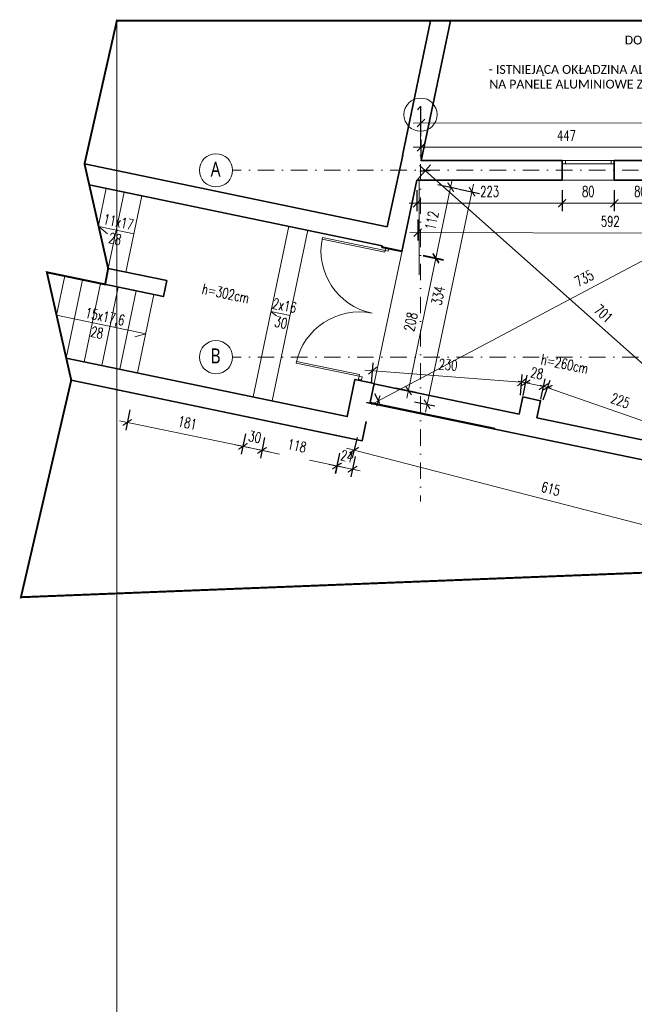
# Model space of a CAD drawing. Header units: inches. Extents: x 0 to 111471, y -105323 to 11070.
# Tile 202 of 256: x 42217 to 43162, y -26053 to -24539. Entities that reach past the tile are written whole.
import ezdxf
from ezdxf.enums import TextEntityAlignment as Align

# ---------------------------------------------------------------- set-up
doc = ezdxf.new("R2010")
doc.units = ezdxf.units.IN
doc.header["$MEASUREMENT"] = 0
doc.linetypes.add('DASHDOTX2', pattern=[50.8, 25.4, -12.7, 0, -12.7])
doc.linetypes.add('DASHED', pattern=[19.05, 12.7, -6.35])
for name, color, linetype, lineweight in [('888 drzwi i okna', 4, 'Continuous', 0), ('888 elementy do usunięcia', 6, 'Continuous', 35), ('888 hatch antracyt szary', 251, 'Continuous', 0), ('888 opisy', 3, 'Continuous', 0), ('888 osie', 5, 'DASHDOTX2', 13), ('888 projektowane elementy', 6, 'Continuous', 13), ('888 sciany istniejące', 2, 'Continuous', 35), ('888 widok', 8, 'Continuous', 0), ('888 wymiary projektowane', 1, 'Continuous', 0), ('Wymiary', 85, 'Continuous', 18)]:
    doc.layers.add(name, color=color, linetype=linetype, lineweight=lineweight)
doc.styles.get("Standard").update_dxf_attribs({"font": 'arial.ttf'})
doc.styles.add('TS 100_ILIARD OSIE', font='trebuc.ttf', dxfattribs={"width": 0.8, "height": 23})
doc.styles.add('TS 100_opisy', font='romans.shx', dxfattribs={"width": 0.7, "height": 16})
doc.styles.add('TS 100_wymiary', font='romans.shx', dxfattribs={"width": 0.7, "height": 16})
doc.dimstyles.new('Dim Style 100', dxfattribs={"dimtxt": 16, "dimasz": 12, "dimexe": 12, "dimexo": 2, "dimgap": 10, "dimtad": 1, "dimdec": 0, "dimzin": 9, "dimtxsty": 'TS 100_wymiary', "dimblk": 'ARCHTICK', "dimcen": 2.5, "dimdle": 12, "dimclrd": 256, "dimclrt": 2, "dimadec": 0, "dimazin": 2, "dimtfac": 1, "dimtdec": 0, "dimtix": 1, "dimtmove": 2, "dimatfit": 3, "dimfxl": 0, "dimlwd": -1, "dimarcsym": 0})

# ---------------------------------------------------------------- blocks, each defined once
blk = doc.blocks.new('_ArchTick')
at = {"layer": 'Wymiary', "color": 0, "const_width": 0.15}
blk.add_lwpolyline([(-0.5, -0.5), (0.5, 0.5)], dxfattribs=at)
blk = doc.blocks.new('*D617')
at = {"layer": '888 wymiary projektowane', "color": 0, "lineweight": -2}
for p, q in [((42829.4, -24784.3), (42848.7, -24762.5)), ((43353.3, -25250), (43372.7, -25228.2))]:
    blk.add_line(p, q, dxfattribs=at)
at = {"layer": '888 wymiary projektowane'}
blk.add_line((42831.8, -24763.5), (43373.7, -25245.1), dxfattribs=at)
at = {"layer": 'Defpoints', "color": 0}
for p in [(42828, -24785.8), (43364.7, -25237.2), (43352, -25251.5)]:
    blk.add_point(p, dxfattribs=at)
at = {"layer": '888 wymiary projektowane', "linetype": 'ByBlock', "xscale": 12, "yscale": 12, "zscale": 12}
for p, rotation in [((42840.8, -24771.5), 138.3673675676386), ((43364.7, -25237.2), 318.3673675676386)]:
    blk.add_blockref('_ArchTick', p, dxfattribs=dict(at, rotation=rotation))
at = {"layer": '888 wymiary projektowane', "color": 2, "ltscale": 0.01, "insert": (43114.7, -24990.9), "char_height": 16, "attachment_point": 5, "rotation": 318.3674, "style": 'TS 100_wymiary'}
blk.add_mtext('701', dxfattribs=at)
blk = doc.blocks.new('*D618')
at = {"layer": '888 wymiary projektowane', "color": 0, "lineweight": -2}
for p, q in [((43420.3, -24784), (43412.6, -24769.4)), ((42770.9, -25129.1), (42763.1, -25114.5))]:
    blk.add_line(p, q, dxfattribs=at)
at = {"layer": '888 wymiary projektowane'}
blk.add_line((42758.1, -25130.7), (43428.8, -24774.4), dxfattribs=at)
at = {"layer": 'Defpoints', "color": 0}
for p in [(43418.2, -24780), (43421.3, -24785.8), (42771.8, -25130.8)]:
    blk.add_point(p, dxfattribs=at)
at = {"layer": '888 wymiary projektowane', "linetype": 'ByBlock', "xscale": 12, "yscale": 12, "zscale": 12}
for p, rotation in [((43418.2, -24780), 27.9818030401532), ((42768.7, -25125.1), 207.9818030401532)]:
    blk.add_blockref('_ArchTick', p, dxfattribs=dict(at, rotation=rotation))
at = {"layer": '888 wymiary projektowane', "color": 2, "ltscale": 0.01, "insert": (43085, -24936.7), "char_height": 16, "attachment_point": 5, "rotation": 27.9818, "style": 'TS 100_wymiary'}
blk.add_mtext('735', dxfattribs=at)
blk = doc.blocks.new('G$C5DCD40D1')
at = {"layer": '888 drzwi i okna', "ltscale": 0.01}
for points in [[(-5, 199.5), (-5, 202), (-103.5, 202), (-103.5, 199.5)], [(-5, 202), (0, 202), (0, 207), (-5, 207)], [(-5, 7.5), (-5, 5), (-103.5, 5), (-103.5, 7.5)], [(-5, 0), (0, 0), (0, 5), (-5, 5)]]:
    blk.add_lwpolyline(points, close=True, dxfattribs=at)
for centre, start, end in [((-5, 202), 180, 270), ((-5, 5), 90, 180)]:
    blk.add_arc(centre, 98.5, start, end, dxfattribs=at)
blk = doc.blocks.new('*D642')
at = {"layer": '888 wymiary projektowane', "color": 0, "lineweight": -2, "ltscale": 0.01}
for p, q in [((43131.3, -24801.3), (43131.3, -24833.3)), ((43211.3, -24801.3), (43211.3, -24833.3))]:
    blk.add_line(p, q, dxfattribs=at)
at = {"layer": '888 wymiary projektowane', "ltscale": 0.01}
blk.add_line((43223.3, -24821.3), (43119.3, -24821.3), dxfattribs=at)
at = {"layer": 'Defpoints', "color": 0}
for p in [(43131.3, -24785.8), (43211.3, -24785.8), (43131.3, -24821.3)]:
    blk.add_point(p, dxfattribs=at)
at = {"layer": '888 wymiary projektowane', "linetype": 'ByBlock', "xscale": 12, "yscale": 12, "zscale": 12}
for p, rotation in [((43131.3, -24821.3), 179.9999306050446), ((43211.3, -24821.3), 359.9999306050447)]:
    blk.add_blockref('_ArchTick', p, dxfattribs=dict(at, rotation=rotation))
at = {"layer": '888 wymiary projektowane', "color": 2, "ltscale": 0.01, "insert": (43171.3, -24803.3), "char_height": 16, "attachment_point": 5, "rotation": 359.9999, "style": 'TS 100_wymiary'}
blk.add_mtext('80', dxfattribs=at)
blk = doc.blocks.new('*D643')
at = {"layer": '888 wymiary projektowane', "color": 0, "lineweight": -2, "ltscale": 0.01}
for p, q in [((43051.3, -24801.3), (43051.3, -24833.3)), ((43131.3, -24801.3), (43131.3, -24833.3))]:
    blk.add_line(p, q, dxfattribs=at)
at = {"layer": '888 wymiary projektowane', "ltscale": 0.01}
blk.add_line((43143.3, -24821.3), (43039.3, -24821.3), dxfattribs=at)
at = {"layer": 'Defpoints', "color": 0}
for p in [(43051.3, -24785.8), (43131.3, -24785.8), (43051.3, -24821.3)]:
    blk.add_point(p, dxfattribs=at)
at = {"layer": '888 wymiary projektowane', "linetype": 'ByBlock', "xscale": 12, "yscale": 12, "zscale": 12}
for p, rotation in [((43051.3, -24821.3), 179.9999306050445), ((43131.3, -24821.3), 359.9999306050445)]:
    blk.add_blockref('_ArchTick', p, dxfattribs=dict(at, rotation=rotation))
at = {"layer": '888 wymiary projektowane', "color": 2, "ltscale": 0.01, "insert": (43091.3, -24803.3), "char_height": 16, "attachment_point": 5, "rotation": 359.9999, "style": 'TS 100_wymiary'}
blk.add_mtext('80', dxfattribs=at)
blk = doc.blocks.new('*D644')
at = {"layer": '888 wymiary projektowane', "color": 0, "lineweight": -2, "ltscale": 0.01}
for p, q in [((42828, -24801.3), (42828, -24833.3)), ((43051.3, -24801.3), (43051.3, -24833.3))]:
    blk.add_line(p, q, dxfattribs=at)
at = {"layer": '888 wymiary projektowane', "ltscale": 0.01}
blk.add_line((43063.3, -24821.3), (42816, -24821.3), dxfattribs=at)
at = {"layer": 'Defpoints', "color": 0}
for p in [(42828, -24785.8), (43051.3, -24785.8), (42828, -24821.3)]:
    blk.add_point(p, dxfattribs=at)
at = {"layer": '888 wymiary projektowane', "linetype": 'ByBlock', "xscale": 12, "yscale": 12, "zscale": 12}
for p, rotation in [((42828, -24821.3), 179.9999306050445), ((43051.3, -24821.3), 359.9999306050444)]:
    blk.add_blockref('_ArchTick', p, dxfattribs=dict(at, rotation=rotation))
at = {"layer": '888 wymiary projektowane', "color": 2, "ltscale": 0.01, "insert": (42939.7, -24803.3), "char_height": 16, "attachment_point": 5, "rotation": 359.9999, "style": 'TS 100_wymiary'}
blk.add_mtext('223', dxfattribs=at)
blk = doc.blocks.new('*D645')
at = {"layer": '888 wymiary projektowane', "color": 0, "lineweight": -2}
for p, q in [((42593.9, -25181.6), (42587.4, -25212.9)), ((42709.1, -25205.6), (42702.5, -25236.9))]:
    blk.add_line(p, q, dxfattribs=at)
at = {"layer": '888 wymiary projektowane'}
for p, q in [((42578.1, -25198.7), (42616.8, -25206.8)), ((42716.7, -25227.6), (42663, -25216.4))]:
    blk.add_line(p, q, dxfattribs=at)
at = {"layer": 'Defpoints', "color": 0}
for p in [(42605.7, -25125.2), (42720.8, -25149.1), (42705, -25225.1)]:
    blk.add_point(p, dxfattribs=at)
at = {"layer": '888 wymiary projektowane', "linetype": 'ByBlock', "xscale": 12, "yscale": 12, "zscale": 12}
for p, rotation in [((42589.9, -25201.2), 168.2434241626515), ((42705, -25225.1), 348.2434241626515)]:
    blk.add_blockref('_ArchTick', p, dxfattribs=dict(at, rotation=rotation))
at = {"layer": '888 wymiary projektowane', "color": 2, "ltscale": 0.01, "insert": (42643.6, -25194), "char_height": 16, "attachment_point": 5, "rotation": 348.2434, "style": 'TS 100_wymiary'}
blk.add_mtext('118', dxfattribs=at)
blk = doc.blocks.new('*D646')
at = {"layer": '888 wymiary projektowane'}
blk.add_line((43017.2, -25100.9), (43252.1, -25182.6), dxfattribs=at)
at = {"layer": '888 wymiary projektowane', "color": 0, "lineweight": -2}
for p, q in [((43022, -25123.7), (43032.5, -25093.5)), ((43234.2, -25197.5), (43244.7, -25167.3))]:
    blk.add_line(p, q, dxfattribs=at)
at = {"layer": 'Defpoints', "color": 0}
for p in [(43012.5, -25151.2), (43240.8, -25178.7), (43224.7, -25225)]:
    blk.add_point(p, dxfattribs=at)
at = {"layer": '888 wymiary projektowane', "linetype": 'ByBlock', "xscale": 12, "yscale": 12, "zscale": 12}
for p, rotation in [((43028.6, -25104.9), 160.8221950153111), ((43240.8, -25178.7), 340.8221950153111)]:
    blk.add_blockref('_ArchTick', p, dxfattribs=dict(at, rotation=rotation))
at = {"layer": '888 wymiary projektowane', "color": 2, "ltscale": 0.01, "insert": (43140.6, -25124.8), "char_height": 16, "attachment_point": 5, "rotation": 340.8222, "style": 'TS 100_wymiary'}
blk.add_mtext('225', dxfattribs=at)
blk = doc.blocks.new('*D647')
at = {"layer": '888 wymiary projektowane', "color": 0, "lineweight": -2}
for p, q in [((42991, -25117), (42997.5, -25085.7)), ((43018.4, -25122.7), (43024.9, -25091.4))]:
    blk.add_line(p, q, dxfattribs=at)
at = {"layer": '888 wymiary projektowane'}
for p, q in [((43034.2, -25105.6), (42983.3, -25095)), ((42995, -25097.5), (42983.3, -25095)), ((43022.4, -25103.2), (43034.2, -25105.6))]:
    blk.add_line(p, q, dxfattribs=at)
at = {"layer": 'Defpoints', "color": 0}
for p in [(42995, -25097.5), (42990.5, -25119.1), (43017.9, -25124.8)]:
    blk.add_point(p, dxfattribs=at)
at = {"layer": '888 wymiary projektowane', "linetype": 'ByBlock', "xscale": 12, "yscale": 12, "zscale": 12}
for p, rotation in [((42995, -25097.5), 348.251879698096), ((43022.4, -25103.2), 168.251879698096)]:
    blk.add_blockref('_ArchTick', p, dxfattribs=dict(at, rotation=rotation))
at = {"layer": '888 wymiary projektowane', "color": 2, "ltscale": 0.01, "insert": (43012.4, -25082.7), "char_height": 16, "attachment_point": 5, "rotation": 348.2519, "style": 'TS 100_wymiary'}
blk.add_mtext('28', dxfattribs=at)
blk = doc.blocks.new('*D648')
at = {"layer": '888 wymiary projektowane', "color": 0, "lineweight": -2}
for p, q in [((42758.3, -25098.6), (42760.8, -25066.7)), ((42987.3, -25116.5), (42989.8, -25084.6))]:
    blk.add_line(p, q, dxfattribs=at)
at = {"layer": '888 wymiary projektowane'}
blk.add_line((43000.8, -25097.5), (42747.9, -25077.7), dxfattribs=at)
at = {"layer": 'Defpoints', "color": 0}
for p in [(42759.8, -25078.6), (42756, -25127.5), (42985, -25145.5)]:
    blk.add_point(p, dxfattribs=at)
at = {"layer": '888 wymiary projektowane', "linetype": 'ByBlock', "xscale": 12, "yscale": 12, "zscale": 12}
for p, rotation in [((42759.8, -25078.6), 175.5176601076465), ((42988.9, -25096.6), 355.5176601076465)]:
    blk.add_blockref('_ArchTick', p, dxfattribs=dict(at, rotation=rotation))
at = {"layer": '888 wymiary projektowane', "color": 2, "ltscale": 0.01, "insert": (42875.8, -25069.7), "char_height": 16, "attachment_point": 5, "rotation": 355.5177, "style": 'TS 100_wymiary'}
blk.add_mtext('230', dxfattribs=at)
blk = doc.blocks.new('*D650')
at = {"layer": '888 wymiary projektowane', "color": 0, "lineweight": -2}
for p, q in [((42736.3, -25181.5), (42728.4, -25212.5)), ((43331.9, -25335), (43323.9, -25366))]:
    blk.add_line(p, q, dxfattribs=at)
at = {"layer": '888 wymiary projektowane'}
blk.add_line((42719.7, -25197.9), (43338.5, -25357.4), dxfattribs=at)
at = {"layer": 'Defpoints', "color": 0}
for p in [(42750.3, -25127.3), (43345.8, -25280.9), (43326.9, -25354.4)]:
    blk.add_point(p, dxfattribs=at)
at = {"layer": '888 wymiary projektowane', "linetype": 'ByBlock', "xscale": 12, "yscale": 12, "zscale": 12}
for p, rotation in [((42731.3, -25200.9), 165.5439179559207), ((43326.9, -25354.4), 345.5439179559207)]:
    blk.add_blockref('_ArchTick', p, dxfattribs=dict(at, rotation=rotation))
at = {"layer": '888 wymiary projektowane', "color": 2, "ltscale": 0.01, "insert": (43033.6, -25260.2), "char_height": 16, "attachment_point": 5, "rotation": 345.5439, "style": 'TS 100_wymiary'}
blk.add_mtext('615', dxfattribs=at)
blk = doc.blocks.new('*D670')
at = {"layer": '888 wymiary projektowane', "color": 0, "lineweight": -2}
for p, q in [((42386.9, -25138.6), (42380.4, -25169.9)), ((42564.6, -25175.5), (42558, -25206.8))]:
    blk.add_line(p, q, dxfattribs=at)
at = {"layer": '888 wymiary projektowane'}
blk.add_line((42572.2, -25197.5), (42371.1, -25155.7), dxfattribs=at)
at = {"layer": 'Defpoints', "color": 0}
for p in [(42398.6, -25082.1), (42576.3, -25119.1), (42382.8, -25158.2)]:
    blk.add_point(p, dxfattribs=at)
at = {"layer": '888 wymiary projektowane', "linetype": 'ByBlock', "xscale": 12, "yscale": 12, "zscale": 12}
for p, rotation in [((42382.8, -25158.2), 168.2518796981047), ((42560.5, -25195.1), 348.2518796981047)]:
    blk.add_blockref('_ArchTick', p, dxfattribs=dict(at, rotation=rotation))
at = {"layer": '888 wymiary projektowane', "color": 2, "ltscale": 0.01, "insert": (42475.3, -25159), "char_height": 16, "attachment_point": 5, "rotation": 348.2519, "style": 'TS 100_wymiary'}
blk.add_mtext('181', dxfattribs=at)
blk = doc.blocks.new('*D671')
at = {"layer": '888 wymiary projektowane', "color": 0, "lineweight": -2}
for p, q in [((42564.6, -25175.5), (42558, -25206.8)), ((42593.9, -25181.6), (42587.4, -25213))]:
    blk.add_line(p, q, dxfattribs=at)
at = {"layer": '888 wymiary projektowane'}
for p, q in [((42548.7, -25192.7), (42601.6, -25203.6)), ((42560.5, -25195.1), (42548.7, -25192.7)), ((42589.9, -25201.2), (42601.6, -25203.6))]:
    blk.add_line(p, q, dxfattribs=at)
at = {"layer": 'Defpoints', "color": 0}
for p in [(42576.3, -25119.1), (42605.7, -25125.2), (42589.9, -25201.2)]:
    blk.add_point(p, dxfattribs=at)
at = {"layer": '888 wymiary projektowane', "linetype": 'ByBlock', "xscale": 12, "yscale": 12, "zscale": 12}
for p, rotation in [((42560.5, -25195.1), 348.2518796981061), ((42589.9, -25201.2), 168.2518796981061)]:
    blk.add_blockref('_ArchTick', p, dxfattribs=dict(at, rotation=rotation))
at = {"layer": '888 wymiary projektowane', "color": 2, "ltscale": 0.01, "insert": (42578.8, -25180.5), "char_height": 16, "attachment_point": 5, "rotation": 348.2519, "style": 'TS 100_wymiary'}
blk.add_mtext('30', dxfattribs=at)
blk = doc.blocks.new('*D672')
at = {"layer": '888 wymiary projektowane', "color": 0, "lineweight": -2}
for p, q in [((42709.1, -25205.6), (42702.6, -25236.9)), ((42733, -25210.5), (42726.5, -25241.9))]:
    blk.add_line(p, q, dxfattribs=at)
at = {"layer": '888 wymiary projektowane'}
for p, q in [((42693.3, -25222.7), (42740.7, -25232.6)), ((42705, -25225.2), (42693.3, -25222.7)), ((42728.9, -25230.1), (42740.7, -25232.6))]:
    blk.add_line(p, q, dxfattribs=at)
at = {"layer": 'Defpoints', "color": 0}
for p in [(42750.3, -25127.3), (42723.5, -25136.2), (42728.9, -25230.1)]:
    blk.add_point(p, dxfattribs=at)
at = {"layer": '888 wymiary projektowane', "linetype": 'ByBlock', "xscale": 12, "yscale": 12, "zscale": 12}
for p, rotation in [((42705, -25225.2), 348.2518796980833), ((42728.9, -25230.1), 168.2518796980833)]:
    blk.add_blockref('_ArchTick', p, dxfattribs=dict(at, rotation=rotation))
at = {"layer": '888 wymiary projektowane', "color": 2, "ltscale": 0.01, "insert": (42720.6, -25210), "char_height": 16, "attachment_point": 5, "rotation": 348.2519, "style": 'TS 100_wymiary'}
blk.add_mtext('24', dxfattribs=at)
blk = doc.blocks.new('*D1383')
at = {"layer": '888 wymiary projektowane', "color": 0, "lineweight": -2, "ltscale": 0.01}
for p, q in [((42834.3, -24753.8), (42834.3, -24723.3)), ((43281.2, -24753.7), (43281.2, -24723.2))]:
    blk.add_line(p, q, dxfattribs=at)
at = {"layer": '888 wymiary projektowane', "ltscale": 0.01}
blk.add_line((43293.2, -24735.2), (42822.3, -24735.3), dxfattribs=at)
at = {"layer": 'Defpoints', "color": 0}
for p in [(42834.3, -24735.3), (42834.3, -24755.8), (43281.2, -24755.7)]:
    blk.add_point(p, dxfattribs=at)
at = {"layer": '888 wymiary projektowane', "linetype": 'ByBlock', "xscale": 12, "yscale": 12, "zscale": 12}
for p, rotation in [((42834.3, -24735.3), 180.0036977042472), ((43281.2, -24735.2), 0.003697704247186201)]:
    blk.add_blockref('_ArchTick', p, dxfattribs=dict(at, rotation=rotation))
at = {"layer": '888 wymiary projektowane', "color": 2, "ltscale": 0.01, "insert": (43057.7, -24717.3), "char_height": 16, "attachment_point": 5, "rotation": 0.0037, "style": 'TS 100_wymiary'}
blk.add_mtext('447', dxfattribs=at)
blk = doc.blocks.new('oznaczenie osi')
at = {"linetype": 'ByBlock'}
blk.add_circle((0, 0), 17, dxfattribs=at)
at = {"oblique": 5, "width": 0.85}
blk.add_attdef('NR', text='', height=15, dxfattribs=at).set_placement((0, -7), align=Align.CENTER)
blk = doc.blocks.new('*D1385')
at = {"layer": '888 wymiary projektowane', "color": 0, "lineweight": -2, "ltscale": 0.01}
for p, q in [((42834.2, -24718), (42834.2, -24686)), ((45081.2, -24717.6), (45081.2, -24685.6))]:
    blk.add_line(p, q, dxfattribs=at)
at = {"layer": '888 wymiary projektowane', "ltscale": 0.01}
blk.add_line((42822.2, -24698), (45093.2, -24697.6), dxfattribs=at)
at = {"layer": 'Defpoints', "color": 0}
for p in [(45081.2, -24697.6), (42834.2, -24756), (45081.2, -24755.5)]:
    blk.add_point(p, dxfattribs=at)
at = {"layer": '888 wymiary projektowane', "linetype": 'ByBlock', "xscale": 12, "yscale": 12, "zscale": 12}
for p, rotation in [((42834.2, -24698), 180.0111792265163), ((45081.2, -24697.6), 0.01117922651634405)]:
    blk.add_blockref('_ArchTick', p, dxfattribs=dict(at, rotation=rotation))
at = {"layer": '888 wymiary projektowane', "color": 2, "ltscale": 0.01, "insert": (43957.7, -24679.8), "char_height": 16, "attachment_point": 5, "rotation": 0.0112, "style": 'TS 100_wymiary'}
blk.add_mtext('2247', dxfattribs=at)
blk = doc.blocks.new('*D1392')
at = {"layer": '888 widok', "ltscale": 0.01}
blk.add_line((42841.1, -25142.2), (42915, -24791.9), dxfattribs=at)
at = {"layer": '888 widok', "color": 0, "lineweight": -2, "ltscale": 0.01}
for p, q in [((42893, -24799.5), (42924.3, -24806.1)), ((42824, -25126.3), (42855.3, -25132.9))]:
    blk.add_line(p, q, dxfattribs=at)
at = {"layer": 'Defpoints', "color": 0}
for p in [(42828, -24785.8), (42912.6, -24803.6), (42759.1, -25112.6)]:
    blk.add_point(p, dxfattribs=at)
at = {"layer": '888 widok', "linetype": 'ByBlock', "xscale": 12, "yscale": 12, "zscale": 12}
for p, rotation in [((42912.6, -24803.6), 78.08444748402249), ((42843.6, -25130.4), 258.0844474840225)]:
    blk.add_blockref('_ArchTick', p, dxfattribs=dict(at, rotation=rotation))
at = {"layer": '888 widok', "color": 2, "ltscale": 0.01, "insert": (42860.5, -24963.3), "char_height": 16, "attachment_point": 5, "rotation": 78.0844, "style": 'TS 100_wymiary'}
blk.add_mtext('334', dxfattribs=at)
blk = doc.blocks.new('*D1394')
at = {"layer": '888 wymiary projektowane', "color": 0, "lineweight": -2}
for p, q in [((42829.2, -24846.4), (42829.1, -24878.4)), ((43421.1, -24847.9), (43421, -24879.9))]:
    blk.add_line(p, q, dxfattribs=at)
at = {"layer": '888 wymiary projektowane'}
blk.add_line((43433.1, -24868), (42817.1, -24866.4), dxfattribs=at)
at = {"layer": 'Defpoints', "color": 0}
for p in [(42829.4, -24784.3), (43421.3, -24785.8), (42829.1, -24866.4)]:
    blk.add_point(p, dxfattribs=at)
at = {"layer": '888 wymiary projektowane', "linetype": 'ByBlock', "xscale": 12, "yscale": 12, "zscale": 12}
for p, rotation in [((42829.1, -24866.4), 179.8552314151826), ((43421.1, -24867.9), 359.8552314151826)]:
    blk.add_blockref('_ArchTick', p, dxfattribs=dict(at, rotation=rotation))
at = {"layer": '888 wymiary projektowane', "color": 2, "ltscale": 0.01, "insert": (43125.1, -24849.2), "char_height": 16, "attachment_point": 5, "rotation": 359.8552, "style": 'TS 100_wymiary'}
blk.add_mtext('592', dxfattribs=at)
blk = doc.blocks.new('*D1411')
at = {"layer": '888 widok', "ltscale": 0.01}
blk.add_line((42882.3, -24784.8), (42854.5, -24918.2), dxfattribs=at)
at = {"layer": '888 widok', "color": 0, "lineweight": -2, "ltscale": 0.01}
for p, q in [((42860.2, -24792.5), (42891.6, -24799)), ((42837.4, -24902.4), (42868.7, -24908.9))]:
    blk.add_line(p, q, dxfattribs=at)
at = {"layer": 'Defpoints', "color": 0}
for p in [(42828, -24785.8), (42805.2, -24895.7), (42857, -24906.5)]:
    blk.add_point(p, dxfattribs=at)
at = {"layer": '888 widok', "linetype": 'ByBlock', "xscale": 12, "yscale": 12, "zscale": 12}
for p, rotation in [((42879.8, -24796.5), 78.25187969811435), ((42857, -24906.5), 258.2518796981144)]:
    blk.add_blockref('_ArchTick', p, dxfattribs=dict(at, rotation=rotation))
at = {"layer": '888 widok', "color": 2, "ltscale": 0.01, "insert": (42850.8, -24847.9), "char_height": 16, "attachment_point": 5, "rotation": 78.2519, "style": 'TS 100_wymiary'}
blk.add_mtext('112', dxfattribs=at)
blk = doc.blocks.new('*D1412')
at = {"layer": '888 widok', "ltscale": 0.01}
blk.add_line((42859.7, -24893.4), (42812.6, -25120.9), dxfattribs=at)
at = {"layer": '888 widok', "color": 0, "lineweight": -2, "ltscale": 0.01}
for p, q in [((42837.7, -24901.1), (42869, -24907.6)), ((42795.4, -25105.1), (42826.8, -25111.6))]:
    blk.add_line(p, q, dxfattribs=at)
at = {"layer": 'Defpoints', "color": 0}
for p in [(42805.1, -24894.4), (42762.8, -25098.3), (42815, -25109.1)]:
    blk.add_point(p, dxfattribs=at)
at = {"layer": '888 widok', "linetype": 'ByBlock', "xscale": 12, "yscale": 12, "zscale": 12}
for p, rotation in [((42857.2, -24905.2), 78.30002476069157), ((42815, -25109.1), 258.3000247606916)]:
    blk.add_blockref('_ArchTick', p, dxfattribs=dict(at, rotation=rotation))
at = {"layer": '888 widok', "color": 2, "ltscale": 0.01, "insert": (42818.5, -25003.5), "char_height": 16, "attachment_point": 5, "rotation": 78.3, "style": 'TS 100_wymiary'}
blk.add_mtext('208', dxfattribs=at)

msp = doc.modelspace()

# ---------------------------------------------------------------- linework, layer by layer
at = {"layer": '888 drzwi i okna', "ltscale": 0.01}
for points in [[(43051.295, -24760.774), (43056.295, -24760.774), (43056.295, -24755.774), (43051.295, -24755.774)], [(43051.295, -24755.774), (43131.295, -24755.775), (43131.295, -24760.775), (43051.295, -24760.775)], [(43131.295, -24760.775), (43126.295, -24760.775), (43126.295, -24755.775), (43131.295, -24755.775)]]:
    msp.add_lwpolyline(points, close=True, dxfattribs=at)
at = {"layer": '888 hatch antracyt szary', "ltscale": 0.01}
msp.add_lwpolyline([(43131.295, -24785.775), (43051.295, -24785.774)], dxfattribs=at)
at = {"layer": '888 opisy'}
msp.add_line((42605.671, -25125.169), (42660.238, -24862.783), dxfattribs=at)
for points in [[(42317.096, -24760.78), (42353.395, -24921.538)], [(42350.414, -24798.351), (42338.507, -24855.605)], [(42377.828, -24804.052), (42353.395, -24921.538)], [(42405.241, -24809.753), (42405.241, -24809.753), (42380.808, -24927.239)], [(42393.051, -24868.37), (42338.844, -24857.097), (42352.489, -24868.113)], [(42576.299, -25119.061), (42630.867, -24856.675)], [(42259.219, -24927.446), (42296.672, -25093.316)], [(42286.632, -24933.147), (42274.106, -24993.378)], [(42314.046, -24938.848), (42288.994, -25059.311)], [(42341.459, -24944.549), (42316.407, -25065.012)], [(42368.873, -24950.25), (42343.82, -25070.713)], [(42396.286, -24955.951), (42371.234, -25076.414)], [(42423.7, -24961.652), (42398.647, -25082.115)], [(42274.106, -24993.378), (42411.174, -25021.884), (42394.268, -25026.546)], [(42632.955, -24993.976), (42603.583, -24987.868), (42611.954, -24994.626)]]:
    msp.add_lwpolyline(points, dxfattribs=at)
at = {"layer": '888 osie'}
for points in [[(42833.535, -24710.609), (42833.535, -25279.932)], [(45306.436, -24770.736), (42544.624, -24770.736)], [(45306.435, -25057.794), (42544.624, -25057.794)]]:
    msp.add_lwpolyline(points, dxfattribs=at)
at = {"layer": '888 projektowane elementy', "linetype": 'DASHED', "const_width": 3, "elevation": 3}
msp.add_lwpolyline([(42317.096, -24760.78), (42353.395, -24921.538), (42348.802, -24946.076), (42259.219, -24927.446), (42296.672, -25093.316), (42219.37, -25426.855), (45969.968, -25279.241), (45939.117, -24540.718), (42366.797, -24540.718), (42317.096, -24760.78)], dxfattribs=at)
at = {"layer": '888 sciany istniejące'}
for points in [[(42805.782, -24747.967), (42848.883, -24540.718)], [(42834.226, -24755.956), (42879.579, -24540.718)], [(42317.096, -24760.78), (42782.167, -24857.517), (42806.154, -24747.32), (42805.782, -24747.967)], [(42834.264, -24755.774), (43051.295, -24755.774)], [(43051.295, -24785.774), (43051.295, -24755.774)], [(43131.295, -24755.775), (43211.295, -24755.775)], [(43131.295, -24785.775), (43131.295, -24755.775)], [(42774.667, -24886.601), (42774.114, -24889.262), (42804.792, -24895.643), (42828.025, -24785.774), (43051.295, -24785.774)], [(43211.295, -24785.775), (43131.295, -24785.775)], [(42324.356, -24792.931), (42774.667, -24886.601)], [(42353.395, -24921.538), (42443.467, -24940.27), (42438.385, -24964.706), (42259.219, -24927.446)], [(42288.994, -25059.311), (42720.798, -25149.13), (42732.74, -25092.084), (42762.102, -25098.165), (42755.992, -25127.543), (42948.111, -25167.498)], [(42749.705, -25156.881), (42743.597, -25186.253), (42296.672, -25093.316)], [(42712.166, -25179.724), (42296.672, -25093.316)], [(43012.451, -25151.2), (43017.948, -25124.765), (42990.535, -25119.064), (42985.037, -25145.499), (42761.91, -25099.088)], [(43012.451, -25151.2), (43225.25, -25195.455), (43219.141, -25224.826), (42750.305, -25127.323)]]:
    msp.add_lwpolyline(points, dxfattribs=at)
at = {"layer": '888 widok', "ltscale": 0.01, "elevation": 3}
msp.add_lwpolyline([(42366.797, -24540.718), (42366.797, -27446.011)], dxfattribs=at)
at = {"layer": '888 widok', "ltscale": 0.01}
for points in [[(42828.025, -24785.774), (42805.06, -24894.373), (42774.378, -24887.992)], [(43421.258, -24785.775), (42831.258, -24785.775), (42831.258, -24931.52)], [(42805.06, -24894.373), (42759.064, -25112.577)]]:
    msp.add_lwpolyline(points, dxfattribs=at)

# ---------------------------------------------------------------- block references
at = {"layer": '888 hatch antracyt szary', "ltscale": 0.01, "rotation": 348.2518796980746}
msp.add_blockref('G$C5DCD40D1', (42742.801, -25092.854), dxfattribs=at)
at = {"layer": '888 osie', "linetype": 'ByBlock'}
ref = msp.add_blockref('oznaczenie osi', (42833.535, -24685.109), dxfattribs=dict(at, xscale=-1.5, yscale=1.5, zscale=1.5, rotation=89.99999999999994))
ref.add_attrib('NR', '1', dxfattribs={"layer": '0', "height": 23, "style": 'TS 100_ILIARD OSIE', "width": 0.8}).set_placement((42832.939, -24701.645), align=Align.BOTTOM_CENTER)
ref = msp.add_blockref('oznaczenie osi', (42519.124, -24770.736), dxfattribs=dict(at, xscale=-1.5, yscale=1.5, zscale=1.5, rotation=89.99999999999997))
ref.add_attrib('NR', 'A', dxfattribs={"layer": '0', "height": 23, "style": 'TS 100_ILIARD OSIE', "width": 0.8}).set_placement((42518.528, -24787.271), align=Align.BOTTOM_CENTER)
ref = msp.add_blockref('oznaczenie osi', (42519.124, -25057.794), dxfattribs=dict(at, xscale=-1.5, yscale=1.5, zscale=1.5, rotation=89.99999999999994))
ref.add_attrib('NR', 'B', dxfattribs={"layer": '0', "height": 23, "style": 'TS 100_ILIARD OSIE', "width": 0.8}).set_placement((42518.527, -25074.329), align=Align.BOTTOM_CENTER)

# ---------------------------------------------------------------- texts
at = {"layer": '888 elementy do usunięcia', "insert": (43277.906, -24563.768), "char_height": 12, "width": 362.4029, "attachment_point": 3}
msp.add_mtext('{\\fCalibri|b0|i0|c238|p34;\\H1.12820x;DO WYMIANY :}\\P{\\fCalibri|b0|i0|c238|p34;\\H1.12820x;- OKNA}\\P{\\fCalibri|b0|i0|c238|p34;\\H1.12820x;- ISTNIEJĄCA OKŁADZINA ALUMINIOWA }{\\fCalibri|b0|i0|c238|p34;\\H1.12820x;NA PANELE ALUMINIOWE Z PIANKĄ PIR}\\P', dxfattribs=at)
at = {"layer": '888 opisy', "char_height": 16, "width": 49.39123, "attachment_point": 1, "rotation": 348.25188, "style": 'TS 100_opisy'}
for s, insert in [('11x17\\P{\\Fromans.shx;\\W1.25258; }28', (42348.181, -24837.429)), ('h=302cm', (42499.961, -24944.577)), ('{\\Fromans.shx;\\W0.37163; }2x16\\P{\\Fromans.shx;\\W1.25258; }30', (42603.19, -24966.045)), ('15x17,6\\P{\\Fromans.shx;\\W1.25258; }28', (42320.491, -24981.415)), ('h=260cm', (43020.778, -25052.889))]:
    msp.add_mtext(s, dxfattribs=dict(at, insert=insert))

# ---------------------------------------------------------------- dimensions: what is measured, and where the dimension line sits
at = {"layer": '888 widok', "ltscale": 0.01}
for p1, p2, distance, picture, middle in [((42759.064, -25112.577), (42828.025, -24785.774), -86.392, '*D1392', (42860.462, -24963.297)), ((42828.025, -24785.774), (42805.16, -24895.719), 52.906, '*D1411', (42850.767, -24847.854)), ((42805.06, -24894.373), (42762.826, -25098.315), 53.289, '*D1412', (42818.499, -25003.5))]:
    dim = msp.add_aligned_dim(p1=p1, p2=p2, distance=distance, dimstyle='Dim Style 100', dxfattribs=at)
    dim.commit()
    dim.dimension.update_dxf_attribs({"geometry": picture, "text_midpoint": middle})
at = {"layer": '888 wymiary projektowane', "ltscale": 0.01}
dim = msp.add_aligned_dim(p1=(42834.226, -24755.956), p2=(45081.176, -24755.517), distance=57.932, dimstyle='Dim Style 100', override={"dimtxsty": 'TS 100_wymiary'}, dxfattribs=at)
dim.commit()
dim.dimension.update_dxf_attribs({"geometry": '*D1385', "text_midpoint": (43957.686, -24679.805)})
dim = msp.add_linear_dim(base=(42834.263, -24735.269), p1=(43281.223, -24755.745), p2=(42834.264, -24755.774), angle=180.003698, dimstyle='Dim Style 100', override={"dimtxsty": 'TS 100_wymiary'}, dxfattribs=at)
dim.commit()
dim.dimension.update_dxf_attribs({"geometry": '*D1383', "text_midpoint": (43057.726, -24717.255), "dimtype": 161})
at = {"layer": '888 wymiary projektowane'}
for p1, p2, distance, picture, middle in [((42771.803, -25130.832), (43421.258, -24785.775), 6.514, '*D618', (43085.028, -24936.655)), ((42828.025, -24785.774), (43351.968, -25251.487), 19.155, '*D617', (43114.68, -24990.86)), ((43421.258, -24785.775), (42829.353, -24784.279), 82.153, '*D1394', (43125.143, -24849.18)), ((42985.037, -25145.499), (42755.992, -25127.543), -49.064, '*D648', (42875.756, -25069.662)), ((43017.948, -25124.765), (42990.535, -25119.064), -22.072, '*D647', (43012.4, -25082.682)), ((42576.299, -25119.061), (42398.647, -25082.115), 77.663, '*D670', (42475.325, -25159.002)), ((43012.451, -25151.2), (43224.651, -25225.004), 49.072, '*D646', (43140.584, -25124.752)), ((42576.299, -25119.061), (42605.671, -25125.169), -77.663, '*D671', (42578.837, -25180.529)), ((42750.305, -25127.323), (43345.846, -25280.854), -75.937, '*D650', (43033.612, -25260.191))]:
    dim = msp.add_aligned_dim(p1=p1, p2=p2, distance=distance, dimstyle='Dim Style 100', override={"dimtxsty": 'TS 100_wymiary'}, dxfattribs=at)
    dim.commit()
    dim.dimension.update_dxf_attribs({"geometry": picture, "text_midpoint": middle})
at = {"layer": '888 wymiary projektowane', "ltscale": 0.01}
for base, p1, p2, picture, middle in [((42828.024, -24821.338), (43051.295, -24785.774), (42828.025, -24785.774), '*D644', (42939.66, -24803.338)), ((43051.295, -24821.338), (43131.295, -24785.775), (43051.295, -24785.774), '*D643', (43091.295, -24803.338)), ((43131.295, -24821.338), (43211.295, -24785.775), (43131.295, -24785.775), '*D642', (43171.295, -24803.338))]:
    dim = msp.add_linear_dim(base=base, p1=p1, p2=p2, angle=359.999931, dimstyle='Dim Style 100', dxfattribs=at)
    dim.commit()
    dim.dimension.update_dxf_attribs({"geometry": picture, "text_midpoint": middle})
at = {"layer": '888 wymiary projektowane'}
dim = msp.add_linear_dim(base=(42704.978, -25225.148), p1=(42605.671, -25125.169), p2=(42720.798, -25149.13), angle=348.243424, dimstyle='Dim Style 100', override={"dimtxsty": 'TS 100_wymiary'}, dxfattribs=at)
dim.commit()
dim.dimension.update_dxf_attribs({"geometry": '*D645', "text_midpoint": (42643.55, -25193.987), "dimtype": 161})
dim = msp.add_linear_dim(base=(42728.926, -25230.127), p1=(42723.495, -25136.25), p2=(42750.305, -25127.323), angle=348.25188, dimstyle='Dim Style 100', override={"dimtxsty": 'TS 100_wymiary'}, dxfattribs=at)
dim.commit()
dim.dimension.update_dxf_attribs({"geometry": '*D672', "text_midpoint": (42720.631, -25210.017)})

doc.saveas('drawing.dxf')
